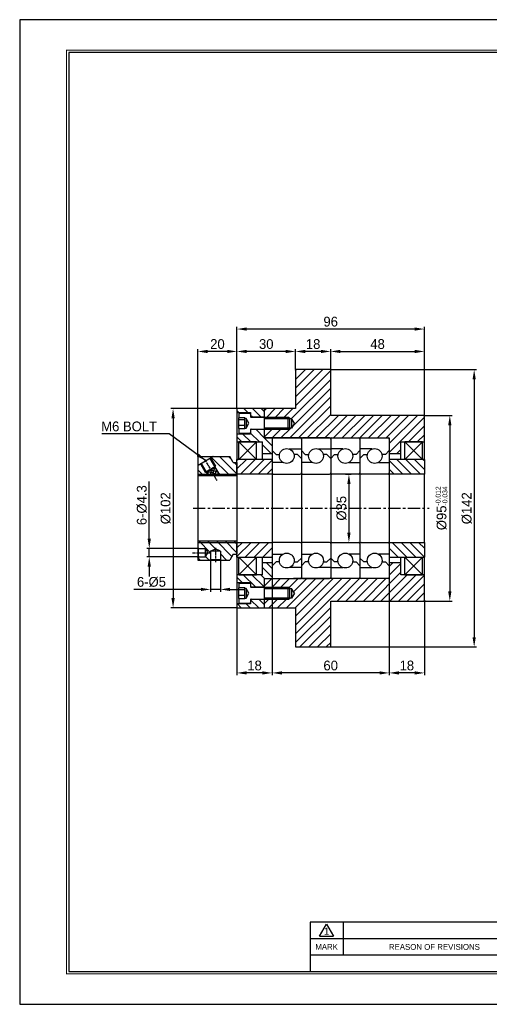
# Model space of a CAD drawing. Header units: millimetres. Extents: x -29 to 5648, y -387 to 1210.
# Tile 1 of 2: x 2928 to 3169, y 706 to 1210. Entities that reach past the tile are written whole.
import ezdxf
from ezdxf.enums import TextEntityAlignment as Align

# ---------------------------------------------------------------- set-up
doc = ezdxf.new("R2010")
doc.units = ezdxf.units.MM
doc.linetypes.add('CENTER', pattern=[2, 1.25, -0.25, 0.25, -0.25])
doc.layers.get('0').update_dxf_attribs({"linetype": 'CONTINUOUS'})
doc.layers.get('DEFPOINTS').update_dxf_attribs({"linetype": 'CONTINUOUS'})
for name, color, linetype in [('center', 1, 'CENTER'), ('L1', 7, 'CONTINUOUS'), ('OUTLINE', 7, 'CONTINUOUS'), ('thread', 5, 'CONTINUOUS')]:
    doc.layers.add(name, color=color, linetype=linetype)
doc.dimstyles.new('5', dxfattribs={"dimtxt": 5, "dimasz": 5, "dimexe": 1.2, "dimexo": 0, "dimgap": 1.2, "dimtad": 1, "dimdec": 3, "dimzin": 11, "dimdsep": 46, "dimtxsty": 'Standard', "dimcen": 0, "dimclrd": 5, "dimclre": 5, "dimclrt": 3, "dimadec": 0, "dimazin": 0, "dimtfac": 0.6, "dimtdec": 3, "dimtmove": 0, "dimatfit": 3, "dimfxl": 0, "dimtolj": 1, "dimtzin": 11, "dimarcsym": 0})
pattern_1 = [(135, (3162.449, 837.429), (-2.245064, -2.245064), [])]
pattern_2 = [(45, (3162.449, 837.429), (-2.245064, 2.245064), [])]
pattern_3 = [(135, (3192.449, 837.429), (-2.245064, -2.245064), [])]

# ---------------------------------------------------------------- blocks, each defined once
blk = doc.blocks.new('AAAA')
at = {"layer": 'L1', "color": 0}
for p, q in [((-298.87, 124.28), (-595.87, 124.28)), ((-595.87, 124.28), (-595.87, -85.72)), ((-595.87, -85.72), (-298.87, -85.72))]:
    blk.add_line(p, q, dxfattribs=at)
at = {"layer": 'L1'}
for p, q in [((-435.87, -68.22), (-533.87, -68.22)), ((-531.87, -71.21), (-530.37, -68.61)), ((-530.37, -68.61), (-528.87, -71.21)), ((-526.87, -68.22), (-526.87, -75.22)), ((-531.87, -71.21), (-528.87, -71.21)), ((-448.87, -71.72), (-533.87, -71.72)), ((-448.87, -75.22), (-533.87, -75.22))]:
    blk.add_line(p, q, dxfattribs=at)
at = {"layer": 'L1', "const_width": 0.25}
blk.add_lwpolyline([(-305.37, -79.22), (-305.37, 117.78), (-585.87, 117.78), (-585.87, -79.22)], close=True, dxfattribs=at)
at = {"layer": 'L1'}
blk.add_lwpolyline([(-305.87, -78.72), (-305.87, 117.28), (-585.37, 117.28), (-585.37, -78.72)], close=True, dxfattribs=at)
at = {"layer": 'OUTLINE', "ltscale": 0.5}
blk.add_line((-533.87, -68.22), (-533.87, -78.72), dxfattribs=at)
at = {"layer": 'L1'}
for s, height, p in [('1', 1.5, (-530.37, -70.11)), ('MARK', 1.25, (-530.37, -73.47)), ('REASON OF REVISIONS', 1.25, (-507.37, -73.47))]:
    blk.add_text(s, height=height, dxfattribs=at).set_placement(p, align=Align.MIDDLE_CENTER)
for tag, p in [('필렛', (-416.62, -74.82)), ('모따기', (-416.62, -77.42))]:
    blk.add_attdef(tag, text='', height=1.15, dxfattribs=at).set_placement(p, align=Align.MIDDLE_LEFT)
at = {"layer": 'OUTLINE', "ltscale": 0.5}
for tag, p, height in [('TITLE', (-358.7, -61.31), 2.5), ('도번', (-344.69, -70.07), 2.5), ('SCALE', (-342.09, -76.16), 1.2), ('DATE', (-318.85, -76.2), 1.2)]:
    blk.add_attdef(tag, p, '', height=height, dxfattribs=at)
blk = doc.blocks.new('*D68')
at = {"layer": 'DEFPOINTS', "color": 0, "ltscale": 5}
for p in [(3095.25, 977.02), (3095.25, 942.02), (3097.09, 942.02)]:
    blk.add_point(p, dxfattribs=at)
at = {"layer": 'OUTLINE', "color": 5, "lineweight": -2, "ltscale": 5}
for p, q in [((3095.25, 977.02), (3098.29, 977.02)), ((3097.09, 972.02), (3097.09, 947.02)), ((3095.25, 942.02), (3098.29, 942.02))]:
    blk.add_line(p, q, dxfattribs=at)
at = {"layer": 'OUTLINE', "color": 5, "ltscale": 5}
for points in [[(3096.25, 972.02), (3097.92, 972.02), (3097.09, 977.02)], [(3096.25, 947.02), (3097.92, 947.02), (3097.09, 942.02)]]:
    blk.add_solid(points, dxfattribs=at)
at = {"layer": 'OUTLINE', "color": 3, "ltscale": 5, "insert": (3093.32, 959.52), "char_height": 5, "attachment_point": 5, "rotation": 90}
blk.add_mtext('\\A1;%%C35', dxfattribs=at)
blk = doc.blocks.new('*D71')
at = {"layer": 'DEFPOINTS', "color": 0, "ltscale": 5}
for p in [(3069.75, 1039.78), (3069.75, 1030.52), (3087.75, 1030.52)]:
    blk.add_point(p, dxfattribs=at)
at = {"layer": 'OUTLINE', "color": 5, "lineweight": -2, "ltscale": 5}
for p, q in [((3069.75, 1030.52), (3069.75, 1040.98)), ((3082.75, 1039.78), (3074.75, 1039.78)), ((3087.75, 1030.52), (3087.75, 1040.98))]:
    blk.add_line(p, q, dxfattribs=at)
at = {"layer": 'OUTLINE', "color": 5, "ltscale": 5}
for points in [[(3074.75, 1040.62), (3074.75, 1038.95), (3069.75, 1039.78)], [(3082.75, 1040.62), (3082.75, 1038.95), (3087.75, 1039.78)]]:
    blk.add_solid(points, dxfattribs=at)
at = {"layer": 'OUTLINE', "color": 3, "ltscale": 5, "insert": (3078.75, 1043.55), "char_height": 5, "attachment_point": 5}
blk.add_mtext('\\A1;18', dxfattribs=at)
blk = doc.blocks.new('*D77')
at = {"layer": 'DEFPOINTS', "color": 0, "ltscale": 5}
for p in [(3039.75, 1039.78), (3069.75, 1030.52), (3039.75, 1010.52)]:
    blk.add_point(p, dxfattribs=at)
at = {"layer": 'OUTLINE', "color": 5, "lineweight": -2, "ltscale": 5}
for p, q in [((3039.75, 1010.52), (3039.75, 1040.98)), ((3064.75, 1039.78), (3044.75, 1039.78)), ((3069.75, 1030.52), (3069.75, 1040.98))]:
    blk.add_line(p, q, dxfattribs=at)
at = {"layer": 'OUTLINE', "color": 5, "ltscale": 5}
for points in [[(3044.75, 1040.62), (3044.75, 1038.95), (3039.75, 1039.78)], [(3064.75, 1040.62), (3064.75, 1038.95), (3069.75, 1039.78)]]:
    blk.add_solid(points, dxfattribs=at)
at = {"layer": 'OUTLINE', "color": 3, "ltscale": 5, "insert": (3054.75, 1043.55), "char_height": 5, "attachment_point": 5}
blk.add_mtext('\\A1;30', dxfattribs=at)
blk = doc.blocks.new('*D78')
at = {"layer": 'DEFPOINTS', "color": 0, "ltscale": 5}
for p in [(3135.75, 1039.78), (3087.75, 1030.52), (3135.75, 1006.52)]:
    blk.add_point(p, dxfattribs=at)
at = {"layer": 'OUTLINE', "color": 5, "lineweight": -2, "ltscale": 5}
for p, q in [((3087.75, 1030.52), (3087.75, 1040.98)), ((3092.75, 1039.78), (3130.75, 1039.78)), ((3135.75, 1006.52), (3135.75, 1040.98))]:
    blk.add_line(p, q, dxfattribs=at)
at = {"layer": 'OUTLINE', "color": 5, "ltscale": 5}
for points in [[(3092.75, 1040.62), (3092.75, 1038.95), (3087.75, 1039.78)], [(3130.75, 1040.62), (3130.75, 1038.95), (3135.75, 1039.78)]]:
    blk.add_solid(points, dxfattribs=at)
at = {"layer": 'OUTLINE', "color": 3, "ltscale": 5, "insert": (3111.75, 1043.55), "char_height": 5, "attachment_point": 5}
blk.add_mtext('\\A1;48', dxfattribs=at)
blk = doc.blocks.new('*D79')
at = {"layer": 'DEFPOINTS', "color": 0, "ltscale": 5}
for p in [(3039.75, 1051.26), (3039.75, 1010.52), (3135.75, 1006.52)]:
    blk.add_point(p, dxfattribs=at)
at = {"layer": 'OUTLINE', "color": 5, "lineweight": -2, "ltscale": 5}
for p, q in [((3039.75, 1010.52), (3039.75, 1052.46)), ((3130.75, 1051.26), (3044.75, 1051.26)), ((3135.75, 1006.52), (3135.75, 1052.46))]:
    blk.add_line(p, q, dxfattribs=at)
at = {"layer": 'OUTLINE', "color": 5, "ltscale": 5}
for points in [[(3044.75, 1052.09), (3044.75, 1050.42), (3039.75, 1051.26)], [(3130.75, 1052.09), (3130.75, 1050.42), (3135.75, 1051.26)]]:
    blk.add_solid(points, dxfattribs=at)
at = {"layer": 'OUTLINE', "color": 3, "ltscale": 5, "insert": (3087.75, 1055.02), "char_height": 5, "attachment_point": 5}
blk.add_mtext('\\A1;96', dxfattribs=at)
blk = doc.blocks.new('*D80')
at = {"layer": 'DEFPOINTS', "color": 0, "ltscale": 5}
for p in [(3019.75, 1039.78), (3039.75, 1010.52), (3019.75, 986.02)]:
    blk.add_point(p, dxfattribs=at)
at = {"layer": 'OUTLINE', "color": 5, "lineweight": -2, "ltscale": 5}
for p, q in [((3019.75, 986.02), (3019.75, 1040.98)), ((3034.75, 1039.78), (3024.75, 1039.78)), ((3039.75, 1010.52), (3039.75, 1040.98))]:
    blk.add_line(p, q, dxfattribs=at)
at = {"layer": 'OUTLINE', "color": 5, "ltscale": 5}
for points in [[(3024.75, 1040.62), (3024.75, 1038.95), (3019.75, 1039.78)], [(3034.75, 1040.62), (3034.75, 1038.95), (3039.75, 1039.78)]]:
    blk.add_solid(points, dxfattribs=at)
at = {"layer": 'OUTLINE', "color": 3, "ltscale": 5, "insert": (3029.75, 1043.55), "char_height": 5, "attachment_point": 5}
blk.add_mtext('\\A1;20', dxfattribs=at)
blk = doc.blocks.new('*D81')
at = {"layer": 'DEFPOINTS', "color": 0, "ltscale": 5}
for p in [(3135.25, 1007.02), (3135.25, 912.02), (3148.75, 912.02)]:
    blk.add_point(p, dxfattribs=at)
at = {"layer": 'OUTLINE', "color": 5, "lineweight": -2, "ltscale": 5}
for p, q in [((3135.25, 1007.02), (3149.95, 1007.02)), ((3148.75, 1002.02), (3148.75, 917.02)), ((3135.25, 912.02), (3149.95, 912.02))]:
    blk.add_line(p, q, dxfattribs=at)
at = {"layer": 'OUTLINE', "color": 5, "ltscale": 5}
for points in [[(3147.92, 1002.02), (3149.59, 1002.02), (3148.75, 1007.02)], [(3147.92, 917.02), (3149.59, 917.02), (3148.75, 912.02)]]:
    blk.add_solid(points, dxfattribs=at)
at = {"layer": 'OUTLINE', "color": 3, "ltscale": 5, "insert": (3144.51, 959.52), "char_height": 5, "attachment_point": 5, "rotation": 90}
blk.add_mtext('\\A1;%%C95{\\C3;\\H2.5;\\S-0.012^ -0.034;}', dxfattribs=at)
blk = doc.blocks.new('*D82')
at = {"layer": 'DEFPOINTS', "color": 0, "ltscale": 5}
for p in [(3087.75, 1030.52), (3087.75, 888.52), (3161.23, 888.52)]:
    blk.add_point(p, dxfattribs=at)
at = {"layer": 'OUTLINE', "color": 5, "lineweight": -2, "ltscale": 5}
for p, q in [((3087.75, 1030.52), (3162.43, 1030.52)), ((3161.23, 1025.52), (3161.23, 893.52)), ((3087.75, 888.52), (3162.43, 888.52))]:
    blk.add_line(p, q, dxfattribs=at)
at = {"layer": 'OUTLINE', "color": 5, "ltscale": 5}
for points in [[(3160.4, 1025.52), (3162.06, 1025.52), (3161.23, 1030.52)], [(3160.4, 893.52), (3162.06, 893.52), (3161.23, 888.52)]]:
    blk.add_solid(points, dxfattribs=at)
at = {"layer": 'OUTLINE', "color": 3, "ltscale": 5, "insert": (3157.46, 959.52), "char_height": 5, "attachment_point": 5, "rotation": 90}
blk.add_mtext('\\A1;%%C142', dxfattribs=at)
blk = doc.blocks.new('*D83')
at = {"layer": 'DEFPOINTS', "color": 0, "ltscale": 5}
for p in [(3117.75, 923.52), (3135.75, 912.52), (3117.75, 875.24)]:
    blk.add_point(p, dxfattribs=at)
at = {"layer": 'OUTLINE', "color": 5, "lineweight": -2, "ltscale": 5}
for p, q in [((3117.75, 923.52), (3117.75, 874.04)), ((3135.75, 912.52), (3135.75, 874.04)), ((3130.75, 875.24), (3122.75, 875.24))]:
    blk.add_line(p, q, dxfattribs=at)
at = {"layer": 'OUTLINE', "color": 5, "ltscale": 5}
for points in [[(3122.75, 876.07), (3122.75, 874.41), (3117.75, 875.24)], [(3130.75, 876.07), (3130.75, 874.41), (3135.75, 875.24)]]:
    blk.add_solid(points, dxfattribs=at)
at = {"layer": 'OUTLINE', "color": 3, "ltscale": 5, "insert": (3126.75, 879.01), "char_height": 5, "attachment_point": 5}
blk.add_mtext('\\A1;18', dxfattribs=at)
blk = doc.blocks.new('*D84')
at = {"layer": 'DEFPOINTS', "color": 0, "ltscale": 5}
for p in [(3057.75, 923.52), (3117.75, 923.52), (3057.75, 875.24)]:
    blk.add_point(p, dxfattribs=at)
at = {"layer": 'OUTLINE', "color": 5, "lineweight": -2, "ltscale": 5}
for p, q in [((3057.75, 923.52), (3057.75, 874.04)), ((3117.75, 923.52), (3117.75, 874.04)), ((3112.75, 875.24), (3062.75, 875.24))]:
    blk.add_line(p, q, dxfattribs=at)
at = {"layer": 'OUTLINE', "color": 5, "ltscale": 5}
for points in [[(3062.75, 876.07), (3062.75, 874.41), (3057.75, 875.24)], [(3112.75, 876.07), (3112.75, 874.41), (3117.75, 875.24)]]:
    blk.add_solid(points, dxfattribs=at)
at = {"layer": 'OUTLINE', "color": 3, "ltscale": 5, "insert": (3087.75, 879), "char_height": 5, "attachment_point": 5}
blk.add_mtext('\\A1;60', dxfattribs=at)
blk = doc.blocks.new('*D85')
at = {"layer": 'DEFPOINTS', "color": 0, "ltscale": 5}
for p in [(3057.75, 923.52), (3039.75, 908.52), (3039.75, 875.24)]:
    blk.add_point(p, dxfattribs=at)
at = {"layer": 'OUTLINE', "color": 5, "lineweight": -2, "ltscale": 5}
for p, q in [((3057.75, 923.52), (3057.75, 874.04)), ((3039.75, 908.52), (3039.75, 874.04)), ((3052.75, 875.24), (3044.75, 875.24))]:
    blk.add_line(p, q, dxfattribs=at)
at = {"layer": 'OUTLINE', "color": 5, "ltscale": 5}
for points in [[(3044.75, 876.07), (3044.75, 874.41), (3039.75, 875.24)], [(3052.75, 876.07), (3052.75, 874.41), (3057.75, 875.24)]]:
    blk.add_solid(points, dxfattribs=at)
at = {"layer": 'OUTLINE', "color": 3, "ltscale": 5, "insert": (3048.75, 879.01), "char_height": 5, "attachment_point": 5}
blk.add_mtext('\\A1;18', dxfattribs=at)
blk = doc.blocks.new('*D87')
at = {"layer": 'DEFPOINTS', "color": 0, "ltscale": 5}
for p in [(3026.25, 933.36), (3031.25, 933.63), (3026.25, 917.98)]:
    blk.add_point(p, dxfattribs=at)
at = {"layer": 'OUTLINE', "color": 5, "lineweight": -2, "ltscale": 5}
for p, q in [((3026.25, 933.36), (3026.25, 916.78)), ((3031.25, 933.63), (3031.25, 916.78)), ((3021.25, 917.98), (2986.88, 917.98)), ((3031.25, 917.98), (3026.25, 917.98)), ((3036.25, 917.98), (3041.25, 917.98))]:
    blk.add_line(p, q, dxfattribs=at)
at = {"layer": 'OUTLINE', "color": 5, "ltscale": 5}
for points in [[(3021.25, 918.82), (3021.25, 917.15), (3026.25, 917.98)], [(3036.25, 918.82), (3036.25, 917.15), (3031.25, 917.98)]]:
    blk.add_solid(points, dxfattribs=at)
at = {"layer": 'OUTLINE', "color": 3, "ltscale": 5, "insert": (2995.96, 921.75), "char_height": 5, "attachment_point": 5}
blk.add_mtext('\\A1;6-%%C5', dxfattribs=at)
blk = doc.blocks.new('*D88')
at = {"layer": 'DEFPOINTS', "color": 0, "ltscale": 5}
for p in [(2994.83, 938.92), (3019.98, 938.92), (3020.47, 934.62)]:
    blk.add_point(p, dxfattribs=at)
at = {"layer": 'OUTLINE', "color": 5, "lineweight": -2, "ltscale": 5}
for p, q in [((2994.83, 943.92), (2994.83, 973.28)), ((3019.98, 938.92), (2993.63, 938.92)), ((2994.83, 934.62), (2994.83, 938.92)), ((3020.47, 934.62), (2993.63, 934.62)), ((2994.83, 929.62), (2994.83, 924.62))]:
    blk.add_line(p, q, dxfattribs=at)
at = {"layer": 'OUTLINE', "color": 5, "ltscale": 5}
for points in [[(2994, 943.92), (2995.67, 943.92), (2994.83, 938.92)], [(2994, 929.62), (2995.67, 929.62), (2994.83, 934.62)]]:
    blk.add_solid(points, dxfattribs=at)
at = {"layer": 'OUTLINE', "color": 3, "ltscale": 5, "insert": (2991.07, 961.1), "char_height": 5, "attachment_point": 5, "rotation": 90}
blk.add_mtext('\\A1;6-%%C4.3', dxfattribs=at)
blk = doc.blocks.new('*D89')
at = {"layer": 'DEFPOINTS', "color": 0, "ltscale": 5}
for p in [(3039.75, 1010.52), (3007.03, 908.52), (3039.75, 908.52)]:
    blk.add_point(p, dxfattribs=at)
at = {"layer": 'OUTLINE', "color": 5, "lineweight": -2, "ltscale": 5}
for p, q in [((3039.75, 1010.52), (3005.83, 1010.52)), ((3007.03, 1005.52), (3007.03, 913.52)), ((3039.75, 908.52), (3005.83, 908.52))]:
    blk.add_line(p, q, dxfattribs=at)
at = {"layer": 'OUTLINE', "color": 5, "ltscale": 5}
for points in [[(3006.2, 1005.52), (3007.87, 1005.52), (3007.03, 1010.52)], [(3006.2, 913.52), (3007.87, 913.52), (3007.03, 908.52)]]:
    blk.add_solid(points, dxfattribs=at)
at = {"layer": 'OUTLINE', "color": 3, "ltscale": 5, "insert": (3003.26, 959.52), "char_height": 5, "attachment_point": 5, "rotation": 90}
blk.add_mtext('\\A1;%%C102', dxfattribs=at)

msp = doc.modelspace()

# ---------------------------------------------------------------- hatches: boundary and pattern name
at = {"layer": 'OUTLINE', "ltscale": 5}
h = msp.add_hatch(dxfattribs=at)
h.set_pattern_fill('ANSI31', color=5, style=0)
h.set_pattern_definition([(45, (634.3935, 0), (-2.245064, 2.245064), [])])
h.paths.add_polyline_path([(3135.7492, 1006.5203), (3135.2492, 1007.0203), (3087.7492, 1007.0203), (3087.7492, 1030.5203), (3069.7492, 1030.5203), (3069.7492, 1010.5203), (3053.7492, 1010.5203), (3053.7492, 1006.0203), (3065.7492, 1006.0203), (3065.7492, 1005.4703), (3067.7492, 1005.4703), (3069.1637, 1003.0203), (3067.7492, 1000.5703), (3065.7492, 1000.5703), (3065.7492, 1000.0203), (3053.7492, 1000.0203), (3053.7492, 995.5203), (3117.7492, 995.5203), (3117.7492, 987.5203), (3123.7492, 987.5203), (3123.7492, 993.5203), (3135.7492, 993.5203)])
h.paths.add_polyline_path([(3135.7492, 925.5203), (3123.7492, 925.5203), (3123.7492, 931.5203), (3117.7492, 931.5203), (3117.7492, 923.5203), (3068.7492, 923.5203), (3053.7492, 923.5203), (3053.7492, 919.0203), (3065.7492, 919.0203), (3065.7492, 918.4703), (3067.7492, 918.4703), (3069.1637, 916.0203), (3067.7492, 913.5703), (3065.7492, 913.5703), (3065.7492, 913.0203), (3053.7492, 913.0203), (3053.7492, 908.5203), (3069.7492, 908.5203), (3069.7492, 888.5203), (3087.7492, 888.5203), (3087.7492, 912.0203), (3135.2492, 912.0203), (3135.7492, 912.5203)])
at = {"layer": 'OUTLINE'}
h = msp.add_hatch(dxfattribs=at)
h.set_pattern_fill('ANSI31', color=5, angle=90, style=0)
h.set_pattern_definition(pattern_1)
h.paths.add_polyline_path([(3053.7492, 1006.2703), (3053.7492, 1010.5203), (3039.7492, 1010.5203), (3039.7492, 1008.5203), (3046.7492, 1008.5203), (3046.7492, 1006.2703)], flags=0)
h = msp.add_hatch(dxfattribs=at)
h.set_pattern_fill('ANSI31', color=5, angle=90, style=0)
h.set_pattern_definition(pattern_1)
h.paths.add_polyline_path([(3057.7492, 987.5203), (3057.7492, 995.5203), (3053.7492, 995.5203), (3053.7492, 999.7703), (3046.7492, 999.7703), (3046.7492, 997.5203), (3039.7492, 997.5203), (3039.7492, 993.5203), (3052.7492, 993.5203), (3052.7492, 987.5203)], flags=0)
at = {"layer": 'OUTLINE', "ltscale": 5}
h = msp.add_hatch(dxfattribs=at)
h.set_pattern_fill('ANSI31', color=5, angle=90, style=0)
h.set_pattern_definition([(135, (-907.487, -82.141), (-2.245064, -2.245064), [])])
h.paths.add_polyline_path([(3039.7492, 983.0203), (3037.7492, 983.0203), (3036.0172, 986.0203), (3027.6439, 986.0203, 0.1316525), (3027.4564, 985.9701), (3026.2444, 985.2703), (3028.6819, 981.0485), (3028.5447, 980.5362), (3028.4797, 980.4987), (3030.488, 977.0203), (3039.7492, 977.0203)])
h.paths.add_polyline_path([(3021.0483, 982.2703), (3019.9367, 981.6286, 0.26794919), (3019.7492, 981.3038), (3019.7492, 977.0203), (3024.599, 977.0203), (3024.063, 977.9487), (3023.998, 977.9112), (3023.4858, 978.0485)])
h.paths.add_polyline_path([(3039.7492, 977.0203), (3030.488, 977.0203), (3030.921, 976.2703), (3039.7492, 976.2703)])
h.paths.add_polyline_path([(3024.599, 977.0203), (3019.7492, 977.0203), (3019.7492, 976.2703), (3025.032, 976.2703)])
h.paths.add_polyline_path([(3039.7492, 942.0203), (3019.7492, 942.0203), (3019.7492, 939.1102), (3019.9819, 938.9203), (3023.6066, 938.9203), (3024.8941, 936.7703), (3026.2492, 936.7703), (3026.2492, 937.6316), (3028.7492, 938.7625), (3031.2492, 937.6316), (3031.2492, 933.3567), (3031.5273, 933.0203), (3036.0172, 933.0203), (3037.7492, 936.0203), (3039.7492, 936.0203)])
h.paths.add_polyline_path([(3039.7492, 942.7703), (3019.7492, 942.7703), (3019.7492, 942.0203), (3039.7492, 942.0203)])
h.paths.add_polyline_path([(3026.2492, 936.7703), (3024.8941, 936.7703), (3023.6066, 934.6203), (3019.9819, 934.6203), (3019.7492, 934.4305), (3019.7492, 933.0203), (3025.9712, 933.0203), (3026.2492, 933.3567)])
at = {"layer": 'OUTLINE'}
h = msp.add_hatch(dxfattribs=at)
h.set_pattern_fill('ANSI31', color=5, style=0)
h.set_pattern_definition(pattern_2)
h.paths.add_polyline_path([(3057.7492, 977.0203), (3057.7492, 984.5203), (3039.7492, 984.5203), (3039.7492, 977.0203)], flags=0)
h = msp.add_hatch(dxfattribs=at)
h.set_pattern_fill('ANSI31', color=5, angle=90, style=0)
h.set_pattern_definition(pattern_3)
h.paths.add_polyline_path([(3135.7492, 977.0203), (3135.7492, 984.5203), (3117.7492, 984.5203), (3117.7492, 977.0203)], flags=0)
h = msp.add_hatch(dxfattribs=at)
h.set_pattern_fill('ANSI37', color=5, scale=9.75, angle=30, style=0)
h.set_pattern_definition([(75, (2882.0458, 797.0243), (-1.177222, 0.315436), []), (165, (2882.0458, 797.0243), (-0.315436, -1.177222), [])])
h.paths.add_polyline_path([(3025.032, 976.2703), (3027.9765, 976.2703), (3026.2714, 979.2237), (3024.063, 977.9487)])
h.paths.add_polyline_path([(3027.9765, 976.2703), (3030.921, 976.2703), (3028.4797, 980.4987), (3026.2714, 979.2237)])
h = msp.add_hatch(dxfattribs=at)
h.set_pattern_fill('ANSI31', color=5, style=0)
h.set_pattern_definition(pattern_2)
h.paths.add_polyline_path([(3039.7492, 942.0203), (3039.7492, 934.5203), (3057.7492, 934.5203), (3057.7492, 942.0203)], flags=0)
h = msp.add_hatch(dxfattribs=at)
h.set_pattern_fill('ANSI31', color=5, angle=90, style=0)
h.set_pattern_definition(pattern_3)
h.paths.add_polyline_path([(3117.7492, 942.0203), (3117.7492, 934.5203), (3135.7492, 934.5203), (3135.7492, 942.0203)], flags=0)
h = msp.add_hatch(dxfattribs=at)
h.set_pattern_fill('ANSI31', color=5, angle=90, style=0)
h.set_pattern_definition(pattern_1)
h.paths.add_polyline_path([(3057.7492, 923.5203), (3057.7492, 931.5203), (3052.7492, 931.5203), (3052.7492, 925.5203), (3039.7492, 925.5203), (3039.7492, 921.5203), (3046.7492, 921.5203), (3046.7492, 919.2703), (3053.7492, 919.2703), (3053.7492, 923.5203)], flags=0)
h = msp.add_hatch(dxfattribs=at)
h.set_pattern_fill('ANSI31', color=5, angle=90, style=0)
h.set_pattern_definition(pattern_1)
h.paths.add_polyline_path([(3039.7492, 910.5203), (3039.7492, 908.5203), (3053.7492, 908.5203), (3053.7492, 912.7703), (3046.7492, 912.7703), (3046.7492, 910.5203)], flags=0)

# ---------------------------------------------------------------- linework, layer by layer
for p, q in [((3072.7492, 994.9203), (3072.7492, 924.1203)), ((3087.7492, 994.9203), (3087.7492, 924.1203)), ((3087.7492, 994.9203), (3087.7492, 924.1203)), ((3102.7492, 994.9203), (3102.7492, 924.1203))]:
    msp.add_line(p, q)
at = {"layer": 'center'}
for p, q in [((3023.1832, 984.5725), (3029.403, 973.7995)), ((3028.7492, 939.1844), (3028.7492, 931.8062)), ((3016.9769, 936.7703), (3026.6152, 936.7703))]:
    msp.add_line(p, q, dxfattribs=at)
at = {"layer": 'center', "ltscale": 5}
msp.add_line((3017.2492, 959.5203), (3138.2492, 959.5203), dxfattribs=at)
at = {"layer": 'OUTLINE'}
for p, q in [((3069.7492, 1030.5203), (3069.7492, 1010.5203)), ((3087.7492, 1030.5203), (3069.7492, 1030.5203)), ((3087.7492, 1007.0203), (3087.7492, 1030.5203)), ((3039.7492, 1010.5203), (3039.7492, 1008.5203)), ((3069.7492, 1010.5203), (3039.7492, 1010.5203)), ((3039.7492, 1008.5203), (3046.7492, 1008.5203)), ((3039.7492, 1008.5203), (3039.7492, 997.5203)), ((3046.4992, 1008.0203), (3040.9992, 1008.0203)), ((3046.7492, 1008.5203), (3046.7492, 1006.2703)), ((3053.7492, 1010.5203), (3053.7492, 1006.2703)), ((3053.7492, 1010.5203), (3053.7492, 1000.0203)), ((3040.7492, 1007.7703), (3040.7492, 1005.7253)), ((3043.7492, 1005.7253), (3040.7492, 1005.7253)), ((3040.7492, 1004.7797), (3040.7492, 1005.7253)), ((3043.7492, 1004.7797), (3040.7492, 1004.7797)), ((3040.7492, 1001.918), (3040.7492, 1004.7797)), ((3043.7492, 1005.5203), (3043.7492, 1005.7253)), ((3044.4492, 1005.5203), (3043.7492, 1005.5203)), ((3043.7492, 1005.3309), (3043.7492, 1005.5203)), ((3043.7492, 1003.3489), (3043.7492, 1005.3309)), ((3043.7492, 1001.0383), (3043.7492, 1003.3489)), ((3045.8926, 1003.0203), (3044.4492, 1005.5203)), ((3044.4492, 1005.5203), (3044.4492, 1000.5203)), ((3044.4492, 1000.5203), (3045.8926, 1003.0203)), ((3046.7492, 1007.7703), (3046.7492, 1006.2703)), ((3046.7492, 1006.2703), (3053.7492, 1006.2703)), ((3066.1947, 1006.0203), (3046.9992, 1006.0203)), ((3066.7492, 1005.4658), (3066.1947, 1006.0203)), ((3066.7492, 1000.5748), (3066.7492, 1005.4658)), ((3135.2492, 1007.0203), (3087.7492, 1007.0203)), ((3135.7492, 1006.5203), (3135.2492, 1007.0203)), ((3135.7492, 993.5203), (3135.7492, 1006.5203)), ((3043.7492, 1001.918), (3040.7492, 1001.918)), ((3040.7492, 1000.3154), (3040.7492, 1001.918)), ((3040.7492, 1000.3154), (3040.7492, 998.2703)), ((3040.7492, 1000.3154), (3043.7492, 1000.3154)), ((3040.9992, 998.0203), (3046.4992, 998.0203)), ((3043.7492, 1000.5203), (3043.7492, 1001.0383)), ((3043.7492, 1000.3154), (3043.7492, 1000.5203)), ((3043.7492, 1000.5203), (3044.4492, 1000.5203)), ((3046.7492, 999.7703), (3046.7492, 998.2703)), ((3046.7492, 999.7703), (3046.7492, 997.5203)), ((3053.7492, 999.7703), (3046.7492, 999.7703)), ((3046.9992, 1000.0203), (3066.1947, 1000.0203)), ((3053.7492, 1000.5203), (3053.7492, 995.5203)), ((3053.7492, 999.7703), (3053.7492, 995.5203)), ((3066.1947, 1000.0203), (3066.7492, 1000.5748)), ((3039.7492, 997.5203), (3039.7492, 993.5203)), ((3046.7492, 997.5203), (3039.7492, 997.5203)), ((3039.7492, 993.5203), (3052.7492, 993.5203)), ((3039.7492, 993.5203), (3039.7492, 984.5203)), ((3049.7492, 993.5203), (3040.7492, 993.5203)), ((3040.7492, 984.5203), (3040.7492, 993.5203)), ((3049.7492, 984.5203), (3049.7492, 993.5203)), ((3052.7492, 987.5203), (3052.7492, 993.5203)), ((3072.7492, 995.5203), (3053.7492, 995.5203)), ((3053.7492, 995.5203), (3117.7492, 995.5203)), ((3057.7492, 995.5203), (3057.7492, 923.5203)), ((3072.1492, 995.5203), (3058.3492, 995.5203)), ((3072.7492, 995.5203), (3072.7492, 923.5203)), ((3072.7492, 994.9203), (3072.7492, 924.1203)), ((3087.1492, 995.5203), (3073.3492, 995.5203)), ((3088.3492, 995.5203), (3102.1492, 995.5203)), ((3102.7492, 995.5203), (3102.7492, 923.5203)), ((3102.7492, 994.9203), (3102.7492, 924.1203)), ((3103.3492, 995.5203), (3117.1492, 995.5203)), ((3117.7492, 995.5203), (3117.7492, 923.5203)), ((3123.7492, 993.5203), (3135.7492, 993.5203)), ((3123.7492, 987.5203), (3123.7492, 993.5203)), ((3134.7492, 993.5203), (3125.7492, 993.5203)), ((3125.7492, 984.5203), (3125.7492, 993.5203)), ((3134.7492, 984.5203), (3134.7492, 993.5203)), ((3135.7492, 984.5203), (3135.7492, 993.5203)), ((3057.7492, 989.0203), (3059.7492, 987.0203)), ((3066.4658, 989.8703), (3072.7492, 989.8703)), ((3072.7492, 989.0203), (3074.7492, 987.0203)), ((3081.4658, 989.8703), (3087.7492, 989.8703)), ((3094.0327, 989.8703), (3087.7492, 989.8703)), ((3102.7492, 989.0203), (3100.7492, 987.0203)), ((3109.0327, 989.8703), (3102.7492, 989.8703)), ((3117.7492, 989.0203), (3115.7492, 987.0203)), ((3019.7492, 986.0203), (3019.7492, 933.0203)), ((3019.7492, 986.0203), (3036.0172, 986.0203)), ((3019.9367, 981.6286), (3027.4564, 985.9701)), ((3025.8547, 985.0453), (3030.921, 976.2703)), ((3026.2444, 985.2703), (3028.6819, 981.0485)), ((3037.7492, 983.0203), (3036.0172, 986.0203)), ((3037.7492, 983.0203), (3039.7492, 983.0203)), ((3039.7492, 977.0203), (3039.7492, 984.5203)), ((3057.7492, 984.5203), (3039.7492, 984.5203)), ((3039.7492, 977.0203), (3039.7492, 983.0203)), ((3039.7492, 983.0203), (3039.7492, 936.0203)), ((3049.7492, 984.5203), (3040.7492, 984.5203)), ((3052.7492, 987.5203), (3057.7492, 987.5203)), ((3052.7492, 984.5203), (3052.7492, 987.5203)), ((3063.2801, 983.0203), (3057.7492, 983.0203)), ((3059.7492, 987.0203), (3061.524, 987.0203)), ((3070.7492, 987.0203), (3068.9745, 987.0203)), ((3072.7492, 985.0203), (3070.7492, 987.0203)), ((3078.2801, 983.0203), (3072.7492, 983.0203)), ((3074.7492, 987.0203), (3076.524, 987.0203)), ((3085.7492, 987.0203), (3083.9745, 987.0203)), ((3087.7492, 985.0203), (3085.7492, 987.0203)), ((3087.7492, 985.0203), (3089.7492, 987.0203)), ((3089.7492, 987.0203), (3091.524, 987.0203)), ((3097.2184, 983.0203), (3102.7492, 983.0203)), ((3100.7492, 987.0203), (3098.9745, 987.0203)), ((3102.7492, 985.0203), (3104.7492, 987.0203)), ((3104.7492, 987.0203), (3106.524, 987.0203)), ((3112.2184, 983.0203), (3117.7492, 983.0203)), ((3115.7492, 987.0203), (3113.9745, 987.0203)), ((3117.7492, 987.5203), (3123.7492, 987.5203)), ((3135.7492, 984.5203), (3117.7492, 984.5203)), ((3123.7492, 984.5203), (3123.7492, 987.5203)), ((3134.7492, 984.5203), (3125.7492, 984.5203)), ((3135.7492, 984.5203), (3135.7492, 977.0203)), ((3021.0483, 982.2703), (3023.4858, 978.0485)), ((3021.438, 982.4953), (3025.032, 976.2703)), ((3023.4858, 978.0485), (3028.6819, 981.0485)), ((3023.998, 977.9112), (3023.4858, 978.0485)), ((3023.998, 977.9112), (3028.5447, 980.5362)), ((3028.5447, 980.5362), (3028.6819, 981.0485)), ((3019.7492, 976.2703), (3039.7492, 976.2703)), ((3039.7492, 977.0203), (3039.7492, 942.0203)), ((3057.7492, 977.0203), (3039.7492, 977.0203)), ((3058.3492, 977.0203), (3072.1492, 977.0203)), ((3073.3492, 977.0203), (3087.1492, 977.0203)), ((3102.1492, 977.0203), (3088.3492, 977.0203)), ((3117.1492, 977.0203), (3103.3492, 977.0203)), ((3135.7492, 977.0203), (3117.7492, 977.0203)), ((3135.7492, 942.0203), (3135.7492, 977.0203)), ((3019.7492, 942.7703), (3039.7492, 942.7703)), ((3019.7492, 939.1102), (3019.9819, 938.9203)), ((3019.9819, 938.9203), (3023.6066, 938.9203)), ((3019.9819, 934.6203), (3019.9819, 938.9203)), ((3023.6052, 938.9226), (3024.8941, 936.7703)), ((3023.6066, 934.6203), (3023.6066, 938.9203)), ((3026.2492, 937.6316), (3028.7492, 938.7625)), ((3026.2492, 937.6316), (3026.2492, 933.3567)), ((3031.2492, 937.6316), (3026.2492, 937.6316)), ((3031.2492, 937.6316), (3028.7492, 938.7625)), ((3031.2492, 937.6316), (3031.2492, 933.3567)), ((3039.7492, 936.0203), (3039.7492, 942.0203)), ((3039.7492, 942.0203), (3057.7492, 942.0203)), ((3039.7492, 934.5203), (3039.7492, 942.0203)), ((3072.1492, 942.0203), (3058.3492, 942.0203)), ((3087.1492, 942.0203), (3073.3492, 942.0203)), ((3088.3492, 942.0203), (3102.1492, 942.0203)), ((3103.3492, 942.0203), (3117.1492, 942.0203)), ((3117.7492, 942.0203), (3135.7492, 942.0203)), ((3135.7492, 942.0203), (3135.7492, 934.5203)), ((3019.7492, 934.4305), (3019.9819, 934.6203)), ((3019.7492, 933.0203), (3036.0172, 933.0203)), ((3019.9819, 934.6203), (3023.6066, 934.6203)), ((3023.6066, 934.6203), (3024.8941, 936.7703)), ((3025.9712, 933.0203), (3026.2492, 933.3567)), ((3026.2492, 933.3567), (3031.2492, 933.3567)), ((3031.5273, 933.0203), (3031.2492, 933.3567)), ((3037.7492, 936.0203), (3036.0172, 933.0203)), ((3037.7492, 936.0203), (3039.7492, 936.0203)), ((3039.7492, 934.5203), (3057.7492, 934.5203)), ((3039.7492, 934.5203), (3039.7492, 925.5203)), ((3040.7492, 934.5203), (3049.7492, 934.5203)), ((3040.7492, 925.5203), (3040.7492, 934.5203)), ((3049.7492, 925.5203), (3049.7492, 934.5203)), ((3052.7492, 931.5203), (3052.7492, 934.5203)), ((3057.7492, 936.0203), (3063.2801, 936.0203)), ((3070.7492, 932.0203), (3072.7492, 934.0203)), ((3072.7492, 936.0203), (3078.2801, 936.0203)), ((3085.7492, 932.0203), (3087.7492, 934.0203)), ((3089.7492, 932.0203), (3087.7492, 934.0203)), ((3102.7492, 936.0203), (3097.2184, 936.0203)), ((3104.7492, 932.0203), (3102.7492, 934.0203)), ((3117.7492, 936.0203), (3112.2184, 936.0203)), ((3117.7492, 934.5203), (3135.7492, 934.5203)), ((3123.7492, 931.5203), (3123.7492, 934.5203)), ((3125.7492, 934.5203), (3134.7492, 934.5203)), ((3125.7492, 925.5203), (3125.7492, 934.5203)), ((3134.7492, 925.5203), (3134.7492, 934.5203)), ((3135.7492, 925.5203), (3135.7492, 934.5203)), ((3052.7492, 925.5203), (3052.7492, 931.5203)), ((3057.7492, 931.5203), (3052.7492, 931.5203)), ((3059.7492, 932.0203), (3057.7492, 930.0203)), ((3061.524, 932.0203), (3059.7492, 932.0203)), ((3072.7492, 929.1703), (3066.4658, 929.1703)), ((3068.9745, 932.0203), (3070.7492, 932.0203)), ((3074.7492, 932.0203), (3072.7492, 930.0203)), ((3076.524, 932.0203), (3074.7492, 932.0203)), ((3087.7492, 929.1703), (3081.4658, 929.1703)), ((3083.9745, 932.0203), (3085.7492, 932.0203)), ((3087.7492, 929.1703), (3094.0327, 929.1703)), ((3091.524, 932.0203), (3089.7492, 932.0203)), ((3098.9745, 932.0203), (3100.7492, 932.0203)), ((3100.7492, 932.0203), (3102.7492, 930.0203)), ((3102.7492, 929.1703), (3109.0327, 929.1703)), ((3106.524, 932.0203), (3104.7492, 932.0203)), ((3113.9745, 932.0203), (3115.7492, 932.0203)), ((3115.7492, 932.0203), (3117.7492, 930.0203)), ((3123.7492, 931.5203), (3117.7492, 931.5203)), ((3123.7492, 925.5203), (3123.7492, 931.5203)), ((3039.7492, 925.5203), (3039.7492, 921.5203)), ((3052.7492, 925.5203), (3039.7492, 925.5203)), ((3040.7492, 925.5203), (3049.7492, 925.5203)), ((3053.7492, 923.5203), (3053.7492, 919.2703)), ((3053.7492, 923.5203), (3053.7492, 918.5203)), ((3053.7492, 923.5203), (3072.1492, 923.5203)), ((3068.7492, 923.5203), (3072.7492, 923.5203)), ((3117.7492, 923.5203), (3068.7492, 923.5203)), ((3073.3492, 923.5203), (3087.1492, 923.5203)), ((3102.1492, 923.5203), (3088.3492, 923.5203)), ((3117.1492, 923.5203), (3103.3492, 923.5203)), ((3135.7492, 925.5203), (3123.7492, 925.5203)), ((3125.7492, 925.5203), (3134.7492, 925.5203)), ((3135.7492, 912.5203), (3135.7492, 925.5203)), ((3039.7492, 921.5203), (3046.7492, 921.5203)), ((3039.7492, 921.5203), (3039.7492, 910.5203)), ((3040.7492, 920.7703), (3040.7492, 918.7253)), ((3043.7492, 918.7253), (3040.7492, 918.7253)), ((3040.7492, 917.7797), (3040.7492, 918.7253)), ((3043.7492, 917.7797), (3040.7492, 917.7797)), ((3040.7492, 914.918), (3040.7492, 917.7797)), ((3046.4992, 921.0203), (3040.9992, 921.0203)), ((3043.7492, 918.5203), (3043.7492, 918.7253)), ((3044.4492, 918.5203), (3043.7492, 918.5203)), ((3043.7492, 918.3309), (3043.7492, 918.5203)), ((3043.7492, 916.3489), (3043.7492, 918.3309)), ((3045.8926, 916.0203), (3044.4492, 918.5203)), ((3044.4492, 918.5203), (3044.4492, 913.5203)), ((3046.7492, 921.5203), (3046.7492, 919.2703)), ((3046.7492, 920.7703), (3046.7492, 919.2703)), ((3046.7492, 919.2703), (3053.7492, 919.2703)), ((3066.1947, 919.0203), (3046.9992, 919.0203)), ((3053.7492, 919.0203), (3053.7492, 908.5203)), ((3066.7492, 918.4658), (3066.1947, 919.0203)), ((3066.7492, 913.5748), (3066.7492, 918.4658)), ((3043.7492, 914.918), (3040.7492, 914.918)), ((3040.7492, 913.3154), (3040.7492, 914.918)), ((3040.7492, 913.3154), (3040.7492, 911.2703)), ((3040.7492, 913.3154), (3043.7492, 913.3154)), ((3043.7492, 914.0383), (3043.7492, 916.3489)), ((3043.7492, 913.5203), (3043.7492, 914.0383)), ((3043.7492, 913.3154), (3043.7492, 913.5203)), ((3043.7492, 913.5203), (3044.4492, 913.5203)), ((3044.4492, 913.5203), (3045.8926, 916.0203)), ((3046.7492, 912.7703), (3046.7492, 911.2703)), ((3046.7492, 912.7703), (3046.7492, 910.5203)), ((3053.7492, 912.7703), (3046.7492, 912.7703)), ((3046.9992, 913.0203), (3066.1947, 913.0203)), ((3053.7492, 912.7703), (3053.7492, 908.5203)), ((3066.1947, 913.0203), (3066.7492, 913.5748)), ((3135.2492, 912.0203), (3135.7492, 912.5203)), ((3046.7492, 910.5203), (3039.7492, 910.5203)), ((3039.7492, 910.5203), (3039.7492, 908.5203)), ((3039.7492, 908.5203), (3053.7492, 908.5203)), ((3040.9992, 911.0203), (3046.4992, 911.0203)), ((3053.7492, 908.5203), (3069.7492, 908.5203)), ((3069.7492, 908.5203), (3069.7492, 888.5203)), ((3087.7492, 912.0203), (3135.2492, 912.0203)), ((3087.7492, 888.5203), (3087.7492, 912.0203)), ((3069.7492, 888.5203), (3087.7492, 888.5203))]:
    msp.add_line(p, q, dxfattribs=at)
at = {"layer": 'OUTLINE', "ltscale": 5}
for p, q in [((3053.7492, 1005.4703), (3067.7492, 1005.4703)), ((3065.7492, 1006.0203), (3065.7492, 1000.0203)), ((3067.7492, 1005.4703), (3067.7492, 1000.5703)), ((3069.1637, 1003.0203), (3067.7492, 1005.4703)), ((3069.1637, 1003.0203), (3067.7492, 1000.5703)), ((3067.7492, 1000.5703), (3053.7492, 1000.5703)), ((3049.7492, 993.5203), (3040.7492, 984.5203)), ((3040.7492, 993.5203), (3049.7492, 984.5203)), ((3134.7492, 993.5203), (3125.7492, 984.5203)), ((3125.7492, 993.5203), (3134.7492, 984.5203)), ((3049.7492, 934.5203), (3040.7492, 925.5203)), ((3040.7492, 934.5203), (3049.7492, 925.5203)), ((3134.7492, 934.5203), (3125.7492, 925.5203)), ((3125.7492, 934.5203), (3134.7492, 925.5203)), ((3053.7492, 918.4703), (3067.7492, 918.4703)), ((3065.7492, 919.0203), (3065.7492, 913.0203)), ((3067.7492, 918.4703), (3067.7492, 913.5703)), ((3069.1637, 916.0203), (3067.7492, 918.4703)), ((3067.7492, 913.5703), (3053.7492, 913.5703)), ((3069.1637, 916.0203), (3067.7492, 913.5703))]:
    msp.add_line(p, q, dxfattribs=at)
at = {"layer": 'OUTLINE', "color": 5}
for p, q in [((3019.7492, 977.0203), (3039.7492, 977.0203)), ((3019.7492, 942.0203), (3039.7492, 942.0203))]:
    msp.add_line(p, q, dxfattribs=at)
at = {"layer": 'OUTLINE', "ltscale": 5}
for centre in [(3065.2492, 986.2703), (3080.2492, 986.2703), (3095.2492, 986.2703), (3110.2492, 986.2703), (3065.2492, 932.7703), (3080.2492, 932.7703), (3095.2492, 932.7703), (3110.2492, 932.7703)]:
    msp.add_circle(centre, 3.8, dxfattribs=at)
at = {"layer": 'OUTLINE'}
for centre, radius, start, end in [((3040.9992, 1007.7703), 0.25, 90, 180), ((3046.4992, 1007.7703), 0.25, 0, 90), ((3046.9992, 1006.2703), 0.25, 180, 270), ((3040.9992, 998.2703), 0.25, 180, 270), ((3046.4992, 998.2703), 0.25, 270, 0), ((3046.9992, 999.7703), 0.25, 90, 180), ((3058.3492, 994.9203), 0.6, 90, 180), ((3072.1492, 994.9203), 0.6, 0, 90), ((3073.3492, 994.9203), 0.6, 90, 180), ((3087.1492, 994.9203), 0.6, 0, 90), ((3088.3492, 994.9203), 0.6, 90, 180), ((3102.1492, 994.9203), 0.6, 0, 90), ((3103.3492, 994.9203), 0.6, 90, 180), ((3117.1492, 994.9203), 0.6, 0, 90), ((3027.6439, 985.6453), 0.375, 90, 120), ((3020.1242, 981.3038), 0.375, 120, 180), ((3058.3492, 977.6203), 0.6, 180, 270), ((3072.1492, 977.6203), 0.6, 270, 0), ((3073.3492, 977.6203), 0.6, 180, 270), ((3087.1492, 977.6203), 0.6, 270, 0), ((3088.3492, 977.6203), 0.6, 180, 270), ((3102.1492, 977.6203), 0.6, 270, 0), ((3103.3492, 977.6203), 0.6, 180, 270), ((3117.1492, 977.6203), 0.6, 270, 0), ((3058.3492, 941.4203), 0.6, 90, 180), ((3072.1492, 941.4203), 0.6, 0, 90), ((3073.3492, 941.4203), 0.6, 90, 180), ((3087.1492, 941.4203), 0.6, 0, 90), ((3088.3492, 941.4203), 0.6, 90, 180), ((3102.1492, 941.4203), 0.6, 0, 90), ((3103.3492, 941.4203), 0.6, 90, 180), ((3117.1492, 941.4203), 0.6, 0, 90), ((3058.3492, 924.1203), 0.6, 180, 270), ((3072.1492, 924.1203), 0.6, 270, 0), ((3073.3492, 924.1203), 0.6, 180, 270), ((3087.1492, 924.1203), 0.6, 270, 0), ((3088.3492, 924.1203), 0.6, 180, 270), ((3102.1492, 924.1203), 0.6, 270, 0), ((3103.3492, 924.1203), 0.6, 180, 270), ((3117.1492, 924.1203), 0.6, 270, 0), ((3040.9992, 920.7703), 0.25, 90, 180), ((3046.4992, 920.7703), 0.25, 0, 90), ((3046.9992, 919.2703), 0.25, 180, 270), ((3046.9992, 912.7703), 0.25, 90, 180), ((3040.9992, 911.2703), 0.25, 180, 270), ((3046.4992, 911.2703), 0.25, 270, 0)]:
    msp.add_arc(centre, radius, start, end, dxfattribs=at)
for p in [(3019.9819, 938.9203), (3019.9819, 934.6203), (3026.2492, 933.3567), (3031.2492, 933.3567)]:
    msp.add_point(p, dxfattribs=at)
at = {"layer": 'thread', "ltscale": 5}
for p, q in [((3053.7492, 1006.0203), (3065.7492, 1006.0203)), ((3065.7492, 1000.0203), (3053.7492, 1000.0203)), ((3053.7492, 919.0203), (3065.7492, 919.0203)), ((3065.7492, 913.0203), (3053.7492, 913.0203))]:
    msp.add_line(p, q, dxfattribs=at)

# ---------------------------------------------------------------- block references
at = {"layer": 'OUTLINE', "xscale": 2.4, "yscale": 2.4, "zscale": 2.4}
msp.add_blockref('AAAA', (4358.5587, 911.3242), dxfattribs=at)

# ---------------------------------------------------------------- texts
at = {"layer": 'OUTLINE', "color": 3, "ltscale": 5, "insert": (2998.8307, 998.8541), "char_height": 5, "attachment_point": 9}
msp.add_mtext('\\A1;M6 BOLT', dxfattribs=at)

# ---------------------------------------------------------------- dimensions: what is measured, and where the dimension line sits
at = {"layer": 'OUTLINE', "ltscale": 5}
for base, p1, p2, picture, middle in [((3039.7492, 1051.257), (3135.7492, 1006.5203), (3039.7492, 1010.5203), '*D79', (3087.7492, 1055.0202)), ((3019.7492, 1039.7825), (3039.7492, 1010.5203), (3019.7492, 986.0203), '*D80', (3029.7492, 1043.5458)), ((3039.7492, 1039.7825), (3069.7492, 1030.5203), (3039.7492, 1010.5203), '*D77', (3054.7492, 1043.5458)), ((3069.7492, 1039.7825), (3087.7492, 1030.5203), (3069.7492, 1030.5203), '*D71', (3078.7492, 1043.5524)), ((3135.7492, 1039.7825), (3087.7492, 1030.5203), (3135.7492, 1006.5203), '*D78', (3111.7492, 1043.5491)), ((3039.7492, 875.2389), (3057.7492, 923.5203), (3039.7492, 908.5203), '*D85', (3048.7492, 879.0088)), ((3057.7492, 875.2389), (3117.7492, 923.5203), (3057.7492, 923.5203), '*D84', (3087.7492, 879.0021)), ((3117.7492, 875.2389), (3135.7492, 912.5203), (3117.7492, 923.5203), '*D83', (3126.7492, 879.0088))]:
    dim = msp.add_linear_dim(base=base, p1=p1, p2=p2, dimstyle='5', dxfattribs=at)
    dim.commit()
    dim.dimension.update_dxf_attribs({"geometry": picture, "text_midpoint": middle})
for base, p1, p2, text, picture, middle in [((3161.2296, 888.5203), (3087.7492, 1030.5203), (3087.7492, 888.5203), '%%C<>', '*D82', (3157.4597, 959.5203)), ((3007.034, 908.5203), (3039.7492, 1010.5203), (3039.7492, 908.5203), '%%C<>', '*D89', (3003.2641, 959.5203)), ((3148.754, 912.0203), (3135.2492, 1007.0203), (3135.2492, 912.0203), '%%C<>{\\C3;\\H2.5;\\S-0.012^ -0.034;}', '*D81', (3144.5092, 959.5203)), ((3097.0871, 942.0203), (3095.2492, 977.0203), (3095.2492, 942.0203), '%%C<>', '*D68', (3093.3238, 959.5203))]:
    dim = msp.add_linear_dim(base=base, p1=p1, p2=p2, angle=90, text=text, dimstyle='5', override={"dimgap": 1.2, "dimsah": 1, "dimse1": 0, "dimse2": 0, "dimsd1": 0, "dimsd2": 0, "dimtol": 0, "dimlim": 0}, dxfattribs=at)
    dim.commit()
    dim.dimension.update_dxf_attribs({"geometry": picture, "text_midpoint": middle})
dim = msp.add_linear_dim(base=(2994.834, 938.9203), p1=(3020.4682, 934.6203), p2=(3019.9819, 938.9203), angle=90, text='6-%%C<>', dimstyle='5', dxfattribs=at)
dim.commit()
dim.dimension.update_dxf_attribs({"geometry": '*D88', "text_midpoint": (2991.0674, 961.102)})
dim = msp.add_linear_dim(base=(3026.2492, 917.9833), p1=(3031.2492, 933.6279), p2=(3026.2492, 933.3567), text='6-%%C<>', dimstyle='5', dxfattribs=at)
dim.commit()
dim.dimension.update_dxf_attribs({"geometry": '*D87', "text_midpoint": (2995.9644, 917.9833), "dimtype": 160})

# ---------------------------------------------------------------- leaders
at = {"layer": 'OUTLINE', "ltscale": 5, "annotation_type": 0, "has_hookline": 1, "hookline_direction": 1, "text_width": 28.3422}
msp.add_leader([(3023.7468, 983.8283), (3005.0307, 997.6541), (3000.0307, 997.6541)], dimstyle='5', dxfattribs=at)

doc.saveas('drawing.dxf')
